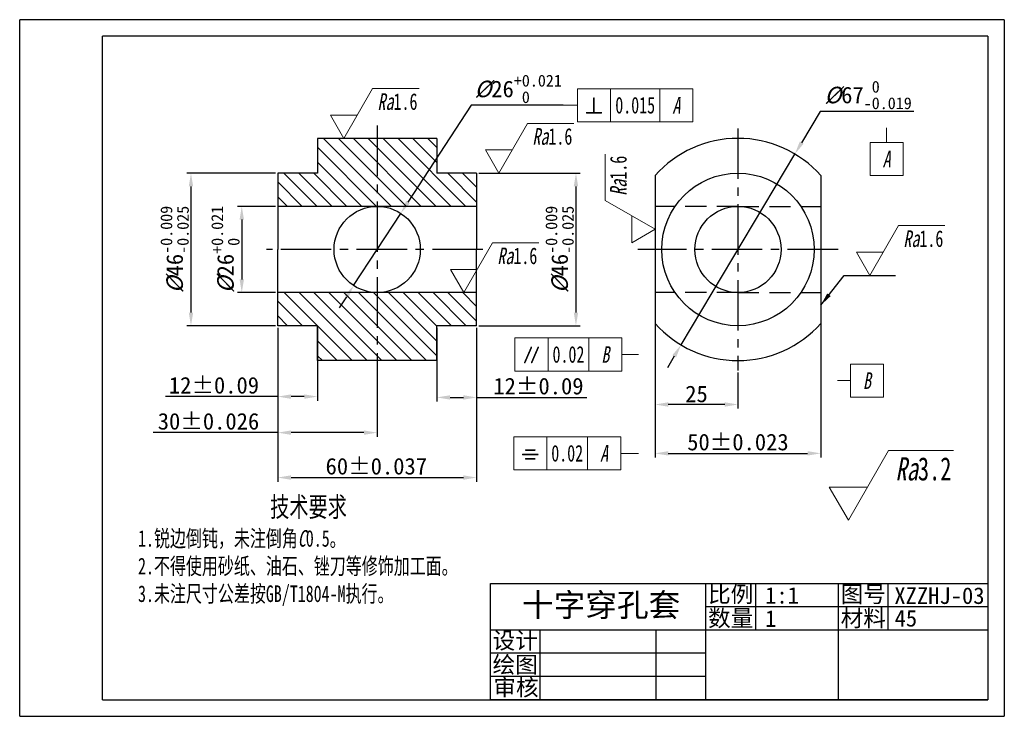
# Model space of a CAD drawing. Header units: millimetres. Extents: x -25 to 272, y -5 to 205.
import ezdxf

# ---------------------------------------------------------------- set-up
doc = ezdxf.new("R2010")
doc.units = ezdxf.units.MM
doc.linetypes.add('CENTER2', pattern=[28.575, 19.05, -3.175, 3.175, -3.175])
doc.linetypes.add('DASHED2', pattern=[9.525, 6.35, -3.175])
doc.layers.add('1轮廓实线层', color=7, linetype='Continuous', lineweight=30)
for name, color, linetype in [('2细线层', 7, 'Continuous'), ('3中心线层', 7, 'CENTER2'), ('4虚线层', 7, 'DASHED2'), ('5剖面线层', 7, 'Continuous'), ('6文字层', 7, 'Continuous'), ('7标注层', 7, 'Continuous'), ('8符号标注层', 7, 'Continuous'), ('ST尺寸', 7, 'Continuous')]:
    doc.layers.add(name, color=color, linetype=linetype)
doc.layers.add('图框', color=7, linetype='Continuous', lineweight=30, plot=False)
doc.layers.add('实体层', color=7, linetype='Continuous', lineweight=30, plot=False)
doc.layers.add('细实线层', color=7, linetype='Continuous', plot=False)
doc.styles.add('HZ', font='gbeitc.shx', dxfattribs={"height": 5})
doc.styles.add('PC_TEXTSTYLE', font='simfang.ttf', dxfattribs={"width": 0.707})
doc.styles.add('PC_TEXTSTYLE5', font='simfang.ttf', dxfattribs={"width": 0.707})
doc.styles.get("Standard").update_dxf_attribs({"font": 'simfang.ttf'})
doc.styles.add('ZWISOGDT', font='ISOCP.SHX', dxfattribs={"bigfont": 'GBCBIG.SHX'})
doc.styles.add('样式 1', font='仿宋_GB2312.ttf', dxfattribs={"height": 3.5})
doc.styles.add('样式 2', font='仿宋_GB2312.ttf', dxfattribs={"height": 7})
doc.dimstyles.new('ISO-25', dxfattribs={"dimtxt": 5, "dimasz": 4, "dimexe": 1.25, "dimexo": 0.625, "dimtad": 1, "dimtxsty": 'Standard', "dimcen": 2.5, "dimadec": 0, "dimazin": 0, "dimtfac": 1, "dimtmove": 0, "dimatfit": 3, "dimfxl": 1, "dimarcsym": 0})

# ---------------------------------------------------------------- blocks, each defined once
blk = doc.blocks.new('*D3')
at = {"layer": '7标注层', "color": 0, "lineweight": -2, "transparency": 16777216}
for p, q in [((52.21, 158.73), (25.41, 158.73)), ((26.66, 154.73), (26.66, 116.73)), ((52.21, 112.73), (25.41, 112.73))]:
    blk.add_line(p, q, dxfattribs=at)
at = {"layer": '7标注层', "color": 0, "transparency": 16777216}
for points in [[(27.33, 154.73), (26, 154.73), (26.66, 158.73)], [(26, 116.73), (27.33, 116.73), (26.66, 112.73)]]:
    blk.add_solid(points, dxfattribs=at)
at = {"layer": 'Defpoints', "color": 0, "transparency": 16777216}
for p in [(52.84, 158.73), (26.66, 112.73), (52.84, 112.73)]:
    blk.add_point(p, dxfattribs=at)
at = {"layer": '7标注层', "color": 0, "transparency": 16777216, "insert": (21.73, 135.73), "char_height": 5, "attachment_point": 5, "rotation": 90}
blk.add_mtext('{\\A1;{\\ffangsong|b0|i1|c134|p49;%%c}{46}{}{\\H0.71x;\\C7;\\S-0.009^ -0.025;}}', dxfattribs=at)
blk = doc.blocks.new('*D5')
at = {"layer": '7标注层', "color": 0, "lineweight": -2, "transparency": 16777216}
for p, q in [((113.46, 158.73), (144.04, 158.73)), ((142.79, 154.73), (142.79, 116.73)), ((113.46, 112.73), (144.04, 112.73))]:
    blk.add_line(p, q, dxfattribs=at)
at = {"layer": '7标注层', "color": 0, "transparency": 16777216}
for points in [[(143.46, 154.73), (142.12, 154.73), (142.79, 158.73)], [(142.12, 116.73), (143.46, 116.73), (142.79, 112.73)]]:
    blk.add_solid(points, dxfattribs=at)
at = {"layer": 'Defpoints', "color": 0, "transparency": 16777216}
for p in [(112.84, 158.73), (112.84, 112.73), (142.79, 112.73)]:
    blk.add_point(p, dxfattribs=at)
at = {"layer": '7标注层', "color": 0, "transparency": 16777216, "insert": (137.86, 135.73), "char_height": 5, "attachment_point": 5, "rotation": 90}
blk.add_mtext('{\\A1;{\\ffangsong|b0|i1|c134|p49;%%c}{46}{}{\\H0.71x;\\C7;\\S-0.009^ -0.025;}}', dxfattribs=at)
blk = doc.blocks.new('*D6')
at = {"layer": '7标注层', "color": 0, "lineweight": -2, "transparency": 16777216}
for p, q in [((52.84, 112.11), (52.84, 90.13)), ((64.84, 112.11), (64.84, 90.13)), ((52.84, 91.38), (18.96, 91.38)), ((60.84, 91.38), (56.84, 91.38))]:
    blk.add_line(p, q, dxfattribs=at)
at = {"layer": '7标注层', "color": 0, "transparency": 16777216}
for points in [[(56.84, 92.05), (56.84, 90.71), (52.84, 91.38)], [(60.84, 92.05), (60.84, 90.71), (64.84, 91.38)]]:
    blk.add_solid(points, dxfattribs=at)
at = {"layer": 'Defpoints', "color": 0, "transparency": 16777216}
for p in [(52.84, 112.73), (64.84, 112.73), (64.84, 91.38)]:
    blk.add_point(p, dxfattribs=at)
at = {"layer": '7标注层', "color": 0, "transparency": 16777216, "insert": (33.6, 94.76), "char_height": 5, "attachment_point": 5}
blk.add_mtext('{\\A1;12{}{\\C7;%%p0.09}}', dxfattribs=at)
blk = doc.blocks.new('*D7')
at = {"layer": '7标注层', "color": 0, "lineweight": -2, "transparency": 16777216}
for p, q in [((100.84, 112.11), (100.84, 89.88)), ((112.84, 112.11), (112.84, 89.88)), ((104.84, 91.13), (108.84, 91.13)), ((112.84, 91.13), (146.12, 91.13))]:
    blk.add_line(p, q, dxfattribs=at)
at = {"layer": '7标注层', "color": 0, "transparency": 16777216}
for points in [[(104.84, 91.79), (104.84, 90.46), (100.84, 91.13)], [(108.84, 90.46), (108.84, 91.79), (112.84, 91.13)]]:
    blk.add_solid(points, dxfattribs=at)
at = {"layer": 'Defpoints', "color": 0, "transparency": 16777216}
for p in [(100.84, 112.73), (112.84, 112.73), (112.84, 91.13)]:
    blk.add_point(p, dxfattribs=at)
at = {"layer": '7标注层', "color": 0, "transparency": 16777216, "insert": (131.48, 94.51), "char_height": 5, "attachment_point": 5}
blk.add_mtext('{\\A1;12{}{\\C7;%%p0.09}}', dxfattribs=at)
blk = doc.blocks.new('*D8')
at = {"layer": '7标注层', "color": 0, "lineweight": -2, "transparency": 16777216}
for p, q in [((52.21, 148.73), (40.74, 148.73)), ((41.99, 144.73), (41.99, 126.73)), ((52.21, 122.73), (40.74, 122.73))]:
    blk.add_line(p, q, dxfattribs=at)
at = {"layer": '7标注层', "color": 0, "transparency": 16777216}
for points in [[(41.33, 144.73), (42.66, 144.73), (41.99, 148.73)], [(41.33, 126.73), (42.66, 126.73), (41.99, 122.73)]]:
    blk.add_solid(points, dxfattribs=at)
at = {"layer": 'Defpoints', "color": 0, "transparency": 16777216}
for p in [(52.84, 148.73), (41.99, 122.73), (52.84, 122.73)]:
    blk.add_point(p, dxfattribs=at)
at = {"layer": '7标注层', "color": 0, "transparency": 16777216, "insert": (37.06, 135.73), "char_height": 5, "attachment_point": 5, "rotation": 90}
blk.add_mtext('{\\A1;{\\ffangsong|b0|i1|c134|p49;%%c}{26}{}{\\H0.71x;\\C7;\\S+0.021^  0;}}', dxfattribs=at)
blk = doc.blocks.new('*D9')
at = {"layer": '7标注层', "color": 0, "lineweight": -2, "transparency": 16777216}
for p, q in [((52.84, 112.11), (52.84, 65.72)), ((112.84, 112.11), (112.84, 65.72)), ((56.84, 66.97), (108.84, 66.97))]:
    blk.add_line(p, q, dxfattribs=at)
at = {"layer": '7标注层', "color": 0, "transparency": 16777216}
for points in [[(56.84, 67.64), (56.84, 66.31), (52.84, 66.97)], [(108.84, 67.64), (108.84, 66.31), (112.84, 66.97)]]:
    blk.add_solid(points, dxfattribs=at)
at = {"layer": 'Defpoints', "color": 0, "transparency": 16777216}
for p in [(52.84, 112.73), (112.84, 112.73), (112.84, 66.97)]:
    blk.add_point(p, dxfattribs=at)
at = {"layer": '7标注层', "color": 0, "transparency": 16777216, "insert": (82.57, 70.35), "char_height": 5, "attachment_point": 5}
blk.add_mtext('{\\A1;60{}{\\C7;%%p0.037}}', dxfattribs=at)
blk = doc.blocks.new('*D10')
at = {"layer": '7标注层', "color": 0, "lineweight": -2, "transparency": 16777216}
for p, q in [((166.65, 135.11), (166.65, 87.75)), ((191.65, 98.61), (191.65, 87.75)), ((187.65, 89), (170.65, 89))]:
    blk.add_line(p, q, dxfattribs=at)
at = {"layer": '7标注层', "color": 0, "transparency": 16777216}
for points in [[(170.65, 89.66), (170.65, 88.33), (166.65, 89)], [(187.65, 89.66), (187.65, 88.33), (191.65, 89)]]:
    blk.add_solid(points, dxfattribs=at)
at = {"layer": 'Defpoints', "color": 0, "transparency": 16777216}
for p in [(166.65, 135.73), (191.65, 99.23), (166.65, 89)]:
    blk.add_point(p, dxfattribs=at)
at = {"layer": '7标注层', "color": 0, "transparency": 16777216, "insert": (179.15, 92.15), "char_height": 5, "attachment_point": 5}
blk.add_mtext('25', dxfattribs=at)
blk = doc.blocks.new('*D11')
at = {"layer": '7标注层', "color": 0, "lineweight": -2, "transparency": 16777216}
for p, q in [((166.65, 135.11), (166.65, 73.01)), ((216.65, 135.11), (216.65, 73.01)), ((170.65, 74.26), (212.65, 74.26))]:
    blk.add_line(p, q, dxfattribs=at)
at = {"layer": '7标注层', "color": 0, "transparency": 16777216}
for points in [[(170.65, 74.93), (170.65, 73.6), (166.65, 74.26)], [(212.65, 73.6), (212.65, 74.93), (216.65, 74.26)]]:
    blk.add_solid(points, dxfattribs=at)
at = {"layer": 'Defpoints', "color": 0, "transparency": 16777216}
for p in [(166.65, 135.73), (216.65, 135.73), (216.65, 74.26)]:
    blk.add_point(p, dxfattribs=at)
at = {"layer": '7标注层', "color": 0, "transparency": 16777216, "insert": (191.65, 77.64), "char_height": 5, "attachment_point": 5}
blk.add_mtext('{\\A1;50{}{\\C7;%%p0.023}}', dxfattribs=at)
blk = doc.blocks.new('*D12')
at = {"layer": '7标注层', "color": 0, "lineweight": -2, "transparency": 16777216}
for p, q in [((52.84, 112.11), (52.84, 79.26)), ((82.84, 101.61), (82.84, 79.26)), ((52.84, 80.51), (15.27, 80.51)), ((78.84, 80.51), (56.84, 80.51))]:
    blk.add_line(p, q, dxfattribs=at)
at = {"layer": '7标注层', "color": 0, "transparency": 16777216}
for points in [[(56.84, 81.18), (56.84, 79.85), (52.84, 80.51)], [(78.84, 81.18), (78.84, 79.85), (82.84, 80.51)]]:
    blk.add_solid(points, dxfattribs=at)
at = {"layer": 'Defpoints', "color": 0, "transparency": 16777216}
for p in [(52.84, 112.73), (82.84, 102.23), (82.84, 80.51)]:
    blk.add_point(p, dxfattribs=at)
at = {"layer": '7标注层', "color": 0, "transparency": 16777216, "insert": (31.95, 83.9), "char_height": 5, "attachment_point": 5}
blk.add_mtext('{\\A1;30{}{\\C7;%%p0.026}}', dxfattribs=at)
blk = doc.blocks.new('*D13')
at = {"layer": '7标注层', "color": 0, "lineweight": -2, "transparency": 16777216}
for p, q in [((111.17, 179.2), (92.12, 149.97)), ((138.94, 179.2), (111.17, 179.2)), ((75.74, 124.84), (89.94, 146.62)), ((73.56, 121.49), (71.37, 118.14))]:
    blk.add_line(p, q, dxfattribs=at)
at = {"layer": '7标注层', "color": 0, "transparency": 16777216}
for points in [[(91.56, 150.34), (92.68, 149.61), (89.94, 146.62)], [(73, 121.86), (74.11, 121.13), (75.74, 124.84)]]:
    blk.add_solid(points, dxfattribs=at)
at = {"layer": 'Defpoints', "color": 0, "transparency": 16777216}
for p in [(89.94, 146.62), (75.74, 124.84)]:
    blk.add_point(p, dxfattribs=at)
at = {"layer": '7标注层', "color": 0, "transparency": 16777216, "insert": (125.37, 184.13), "char_height": 5, "attachment_point": 5}
blk.add_mtext('{\\A1;{\\ffangsong|b0|i1|c134|p49;%%c}{26}{}{\\H0.71x;\\C7;\\S+0.021^  0;}}', dxfattribs=at)
blk = doc.blocks.new('*D14')
at = {"layer": '7标注层', "color": 0, "lineweight": -2, "transparency": 16777216}
for p, q in [((216.5, 177.37), (210.87, 167.93)), ((244.72, 177.37), (216.5, 177.37)), ((174.48, 106.97), (208.82, 164.5)), ((172.43, 103.53), (170.38, 100.1))]:
    blk.add_line(p, q, dxfattribs=at)
at = {"layer": '7标注层', "color": 0, "transparency": 16777216}
for points in [[(210.3, 168.28), (211.44, 167.59), (208.82, 164.5)], [(173, 103.19), (171.86, 103.87), (174.48, 106.97)]]:
    blk.add_solid(points, dxfattribs=at)
at = {"layer": 'Defpoints', "color": 0, "transparency": 16777216}
for p in [(208.82, 164.5), (174.48, 106.97)]:
    blk.add_point(p, dxfattribs=at)
at = {"layer": '7标注层', "color": 0, "transparency": 16777216, "insert": (230.92, 182.3), "char_height": 5, "attachment_point": 5}
blk.add_mtext('{\\A1;{\\ffangsong|b0|i1|c134|p49;%%c}{67}{}{\\H0.71x;\\C7;\\S 0^ -0.019;}}', dxfattribs=at)

msp = doc.modelspace()

# ---------------------------------------------------------------- hatches: boundary and pattern name
at = {"layer": '5剖面线层'}
h = msp.add_hatch(dxfattribs=at)
h.set_pattern_fill('ANSI31', color=256, angle=90)
h.set_pattern_definition([(135, (52.84, 102.233), (-2.24506, -2.24506), [])])
h.paths.add_polyline_path([(82.84, 122.733), (82.84, 102.233), (100.84, 102.233), (100.84, 112.733), (112.84, 112.733), (112.84, 122.733)])
h.paths.add_polyline_path([(52.84, 122.733), (52.84, 112.733), (64.84, 112.733), (64.84, 102.233), (82.84, 102.233), (82.84, 122.733)])
h.paths.add_polyline_path([(82.84, 169.233), (82.84, 148.733), (112.84, 148.733), (112.84, 158.733), (100.84, 158.733), (100.84, 169.233)])
h.paths.add_polyline_path([(64.84, 169.233), (64.84, 158.733), (52.84, 158.733), (52.84, 148.733), (82.84, 148.733), (82.84, 169.233)])

# ---------------------------------------------------------------- linework, layer by layer
at = {"layer": '1轮廓实线层'}
for p, q in [((0, 0), (0, 200)), ((267, 200), (0, 200)), ((267, 200), (267, 0)), ((100.84, 169.233), (64.84, 169.233)), ((64.84, 169.233), (64.84, 158.733)), ((100.84, 169.233), (100.84, 158.733)), ((52.84, 158.733), (52.84, 135.733)), ((64.84, 158.733), (52.84, 158.733)), ((112.84, 158.733), (100.84, 158.733)), ((112.84, 158.733), (112.84, 135.733)), ((166.65, 158.032), (166.65, 113.434)), ((216.65, 158.032), (216.65, 113.434)), ((112.84, 148.733), (52.84, 148.733)), ((52.84, 112.733), (52.84, 135.733)), ((112.84, 112.733), (112.84, 135.733)), ((112.84, 122.733), (52.84, 122.733)), ((64.84, 112.733), (52.84, 112.733)), ((64.84, 102.233), (64.84, 112.733)), ((112.84, 112.733), (100.84, 112.733)), ((100.84, 102.233), (100.84, 112.733)), ((100.84, 102.233), (64.84, 102.233)), ((0, 0), (267, 0))]:
    msp.add_line(p, q, dxfattribs=at)
for centre, radius in [((191.65, 135.733), 23), ((82.84, 135.733), 13), ((191.65, 135.733), 13)]:
    msp.add_circle(centre, radius, dxfattribs=at)
for start, end in [(41.73182, 138.26818), (221.73182, 318.26818)]:
    msp.add_arc((191.65, 135.733), 33.5, start, end, dxfattribs=at)
at = {"layer": '2细线层'}
for p, q in [((-25, -5), (-25, 205)), ((272, 205), (-25, 205)), ((272, 205), (272, -5)), ((-25, -5), (272, -5))]:
    msp.add_line(p, q, dxfattribs=at)
at = {"layer": '3中心线层', "ltscale": 0.8}
for p, q in [((82.84, 173.075), (82.84, 98.39)), ((191.65, 172.233), (191.65, 99.233)), ((114.71, 135.733), (49.49, 135.733)), ((221.859, 135.733), (161.442, 135.733))]:
    msp.add_line(p, q, dxfattribs=at)
at = {"layer": '4虚线层'}
for p, q in [((191.65, 148.733), (166.65, 148.733)), ((191.65, 148.733), (216.65, 148.733)), ((191.65, 122.733), (166.65, 122.733)), ((191.65, 122.733), (216.65, 122.733))]:
    msp.add_line(p, q, dxfattribs=at)
at = {"layer": '8符号标注层', "color": 7, "lineweight": 0}
for p, q in [((72.798, 169.233), (81.458, 184.233)), ((81.458, 184.233), (95.462, 184.233)), ((143.228, 184.2), (143.228, 174.2)), ((143.228, 184.2), (153.228, 184.2)), ((153.228, 184.2), (153.228, 174.2)), ((153.228, 184.2), (168.09, 184.2)), ((168.09, 184.2), (168.09, 174.2)), ((168.09, 184.2), (178.09, 184.2)), ((178.09, 184.2), (178.09, 174.2)), ((138.943, 179.2), (143.228, 179.2)), ((139.728, 179.2), (143.228, 179.2)), ((68.757, 176.233), (72.798, 169.233)), ((68.757, 176.233), (76.84, 176.233)), ((119.522, 158.733), (128.182, 173.733)), ((128.182, 173.733), (142.186, 173.733)), ((143.228, 174.2), (153.228, 174.2)), ((153.228, 174.2), (168.09, 174.2)), ((168.09, 174.2), (178.09, 174.2)), ((236.509, 172.372), (236.509, 168.019)), ((231.509, 168.019), (231.509, 158.019)), ((241.509, 168.019), (231.509, 168.019)), ((241.509, 158.019), (241.509, 168.019)), ((115.481, 165.733), (119.522, 158.733)), ((115.481, 165.733), (123.564, 165.733)), ((151.65, 150.467), (151.65, 164.47)), ((231.509, 158.019), (241.509, 158.019)), ((166.65, 141.806), (151.65, 150.467)), ((159.65, 137.765), (159.65, 145.848)), ((231.425, 127.91), (240.085, 142.91)), ((240.085, 142.91), (254.089, 142.91)), ((159.65, 137.765), (166.65, 141.806)), ((108.946, 122.733), (117.606, 137.733)), ((117.606, 137.733), (131.61, 137.733)), ((227.383, 134.91), (231.425, 127.91)), ((227.383, 134.91), (235.466, 134.91)), ((104.904, 129.733), (108.946, 122.733)), ((104.904, 129.733), (112.987, 129.733)), ((124.39, 109.06), (124.39, 99.06)), ((124.39, 109.06), (134.39, 109.06)), ((134.39, 109.06), (134.39, 99.06)), ((134.39, 109.06), (146.667, 109.06)), ((146.667, 109.06), (146.667, 99.06)), ((146.667, 109.06), (156.667, 109.06)), ((156.667, 109.06), (156.667, 99.06)), ((160.167, 104.06), (156.667, 104.06)), ((161.65, 104.06), (160.167, 104.06)), ((235.596, 101.185), (225.596, 101.185)), ((225.596, 101.185), (225.596, 91.185)), ((235.596, 91.185), (235.596, 101.185)), ((124.39, 99.06), (134.39, 99.06)), ((134.39, 99.06), (146.667, 99.06)), ((146.667, 99.06), (156.667, 99.06)), ((221.65, 96.185), (225.596, 96.185)), ((225.596, 91.185), (235.596, 91.185)), ((124.01, 79.263), (124.01, 69.263)), ((124.01, 79.263), (134.01, 79.263)), ((134.01, 79.263), (134.01, 69.263)), ((134.01, 79.263), (146.287, 79.263)), ((146.287, 79.263), (146.287, 69.263)), ((146.287, 79.263), (156.287, 79.263)), ((156.287, 79.263), (156.287, 69.263)), ((159.787, 74.263), (156.287, 74.263)), ((161.65, 74.263), (159.787, 74.263)), ((224.986, 54.086), (237.11, 75.086)), ((237.11, 75.086), (256.715, 75.086)), ((124.01, 69.263), (134.01, 69.263)), ((134.01, 69.263), (146.287, 69.263)), ((146.287, 69.263), (156.287, 69.263)), ((219.212, 64.086), (224.986, 54.086)), ((219.212, 64.086), (230.759, 64.086))]:
    msp.add_line(p, q, dxfattribs=at)
at = {"layer": '8符号标注层', "color": 7}
for points in [[(233.623, 177.372), (236.509, 172.372), (239.396, 177.372), (233.623, 177.372)], [(166.65, 104.06), (161.65, 104.897), (161.65, 103.224), (166.65, 104.06)], [(216.65, 93.298), (221.65, 96.185), (216.65, 99.072), (216.65, 93.298)], [(166.65, 74.263), (161.65, 75.1), (161.65, 73.426), (166.65, 74.263)]]:
    msp.add_solid(points, dxfattribs=at)
at = {"layer": '实体层'}
for p, q in [((117, 0), (117, 35)), ((117, 35), (267, 35)), ((267, 35), (267, 0)), ((267, 0), (117, 0))]:
    msp.add_line(p, q, dxfattribs=at)
at = {"layer": '细实线层'}
for p, q in [((182, 0), (182, 35)), ((197, 21), (197, 35)), ((222, 0), (222, 35)), ((237, 21), (237, 35)), ((267, 28), (182, 28)), ((267, 21), (117, 21)), ((132, 0), (132, 21)), ((167, 0), (167, 21)), ((182, 14), (117, 14)), ((182, 7), (117, 7))]:
    msp.add_line(p, q, dxfattribs=at)

# ---------------------------------------------------------------- texts
at = {"layer": '6文字层', "insert": (10.69, 61.132), "char_height": 6, "attachment_point": 1, "style": 'PC_TEXTSTYLE5'}
msp.add_mtext_dynamic_manual_height_columns('\\pxqc;技术要求\\P\\pq*;{\\H0.83333x;1.锐边倒钝，未注倒角\\fFangSong|b0|i1|c134|p49;C\\fFangSong|b0|i0|c134|p49;0.5。\\P2.不得使用砂纸、油石、锉刀等修饰加工面。\\P3.未注尺寸公差按GB/T1804-M执行。}', width=102.86843, gutter_width=12.5, heights=[0], dxfattribs=at)
at = {"layer": '8符号标注层', "color": 7}
for s, insert, char_height, attachment_point, style in [('{\\fFangSong|b0|i1|c134|p49;Ra}1.6', (82.958, 177.733), 5, 7, 'PC_TEXTSTYLE'), ('{\\W1.0\\Famgdt;b}', (148.228, 179.2), 5, 5, 'ZWISOGDT'), ('0.015', (160.659, 179.2), 5, 5, 'PC_TEXTSTYLE'), ('{\\fFangSong|b0|i1|c134|p49;A}', (173.09, 179.2), 5, 5, 'PC_TEXTSTYLE'), ('{\\fFangSong|b0|i1|c134|p49;Ra}1.6', (129.682, 167.233), 5, 7, 'PC_TEXTSTYLE'), ('{\\fFangSong|b0|i1|c134|p49;A}', (236.509, 163.019), 5, 5, 'PC_TEXTSTYLE'), ('{\\fFangSong|b0|i1|c134|p49;Ra}1.6', (241.585, 136.41), 5, 7, 'PC_TEXTSTYLE'), ('{\\fFangSong|b0|i1|c134|p49;Ra}1.6', (119.106, 131.233), 5, 7, 'PC_TEXTSTYLE'), ('{\\W1.0\\Famgdt;f}', (129.39, 104.06), 5, 5, 'ZWISOGDT'), ('0.02', (140.529, 104.06), 5, 5, 'PC_TEXTSTYLE'), ('{\\fFangSong|b0|i1|c134|p49;B}', (151.667, 104.06), 5, 5, 'PC_TEXTSTYLE'), ('{\\fFangSong|b0|i1|c134|p49;B}', (230.596, 96.185), 5, 5, 'PC_TEXTSTYLE'), ('0.02', (140.149, 74.263), 5, 5, 'PC_TEXTSTYLE'), ('{\\W1.0\\Famgdt;i}', (129.01, 74.263), 5, 5, 'ZWISOGDT'), ('{\\fFangSong|b0|i1|c134|p49;A}', (151.287, 74.263), 5, 5, 'PC_TEXTSTYLE'), ('{\\fFangSong|b0|i1|c134|p49;Ra}3.2', (239.21, 65.986), 7, 7, 'PC_TEXTSTYLE')]:
    msp.add_mtext(s, dxfattribs=dict(at, insert=insert, char_height=char_height, attachment_point=attachment_point, style=style))
at = {"layer": '8符号标注层', "color": 7, "insert": (158.15, 151.967), "char_height": 5, "attachment_point": 7, "rotation": 90, "style": 'PC_TEXTSTYLE'}
msp.add_mtext('{\\fFangSong|b0|i1|c134|p49;Ra}1.6', dxfattribs=at)
at = {"layer": 'ST尺寸', "char_height": 5, "attachment_point": 1, "style": 'HZ'}
for s, insert in [('{\\fFangSong_GB2312|b0|i0|c134|p49;1:1}', (199.847, 33.97)), ('{\\fFangSong_GB2312|b0|i0|c134|p49;XZZHJ-03}', (238.828, 33.871)), ('{\\fFangSong_GB2312|b0|i0|c134|p49;1}', (199.847, 26.97)), ('{\\fFangSong_GB2312|b0|i0|c134|p49;45}', (238.906, 27.063))]:
    msp.add_mtext_dynamic_manual_height_columns(s, width=25, gutter_width=25, heights=[0], dxfattribs=dict(at, insert=insert))
at = {"layer": '图框', "attachment_point": 5}
for s, insert, char_height, width, style in [('{\\fChangFangSong|b0|i0|c134|p49;十字穿孔套}', (150.393, 28.173), 7, 90, '样式 2'), ('比例', (189.468, 31.565), 5, 22.67104, '样式 1'), ('图号', (229.468, 31.565), 5, 22.67104, '样式 1'), ('数量', (189.46, 24.305), 5, 22.67104, '样式 1'), ('材料', (229.46, 24.305), 5, 22.67104, '样式 1'), ('设计', (124.468, 17.565), 5, 22.67104, '样式 1'), ('绘图', (124.46, 10.305), 5, 22.67104, '样式 1'), ('审核', (124.71, 3.438), 5, 22.67104, '样式 1')]:
    msp.add_mtext(s, dxfattribs=dict(at, insert=insert, char_height=char_height, width=width, style=style))

# ---------------------------------------------------------------- dimensions: what is measured, and where the dimension line sits
at = {"layer": '7标注层'}
for p1, p2, text, override, picture, middle in [((75.741, 124.842), (89.939, 146.623), '{\\A1;{\\ffangsong|b0|i1|c134|p49;%%c}{26}{}{\\H0.71x;\\C7;\\S+0.021^  0;}}', {"dimtoh": 1, "dimpost": '<>', "dimcen": 0, "dimtp": 0.021, "dimtdec": 3, "dimtvp": 0.1}, '*D13', (125.371, 179.2)), ((174.482, 106.967), (208.819, 164.499), '{\\A1;{\\ffangsong|b0|i1|c134|p49;%%c}{67}{}{\\H0.71x;\\C7;\\S 0^ -0.019;}}', {"dimgap": 0.625, "dimtad": 1, "dimtih": 0, "dimtoh": 1, "dimdec": 2, "dimlfac": 1, "dimpost": '<>', "dimtxsty": 'Standard', "dimcen": 0, "dimse1": 0, "dimse2": 0, "dimsd1": 0, "dimsd2": 0, "dimtol": 0, "dimlim": 0, "dimtp": 0, "dimtm": 0.019, "dimtdec": 3, "dimtix": 0, "dimtofl": 1, "dimatfit": 3, "dimtvp": 0.1}, '*D14', (230.922, 177.372))]:
    dim = msp.add_diameter_dim_2p(p1=p1, p2=p2, text=text, dimstyle='ISO-25', override=override, dxfattribs=at)
    dim.commit()
    dim.dimension.update_dxf_attribs({"geometry": picture, "text_midpoint": middle, "dimtype": 163})
dim = msp.add_linear_dim(base=(26.663, 112.733), p1=(52.84, 158.733), p2=(52.84, 112.733), angle=90, text='{\\A1;{\\ffangsong|b0|i1|c134|p49;%%c}{<>}{}{\\H0.71x;\\C7;\\S-0.009^ -0.025;}}', dimstyle='ISO-25', override={"dimgap": 0.625, "dimtad": 1, "dimjust": 0, "dimdec": 2, "dimlfac": 1, "dimpost": '<>', "dimtxsty": 'Standard', "dimse1": 0, "dimse2": 0, "dimsd1": 0, "dimsd2": 0, "dimtol": 0, "dimlim": 0, "dimtp": -0.009, "dimtm": 0.025, "dimtdec": 3, "dimtofl": 1, "dimtvp": 0.1}, dxfattribs=at)
dim.commit()
dim.dimension.update_dxf_attribs({"geometry": '*D3', "text_midpoint": (21.733, 135.733)})
for base, p1, p2, text, override, picture, middle in [((142.791, 112.733), (112.84, 158.733), (112.84, 112.733), '{\\A1;{\\ffangsong|b0|i1|c134|p49;%%c}{<>}{}{\\H0.71x;\\C7;\\S-0.009^ -0.025;}}', {"dimgap": 0.625, "dimtad": 1, "dimjust": 0, "dimdec": 2, "dimlfac": 1, "dimpost": '<>', "dimtxsty": 'Standard', "dimse1": 0, "dimse2": 0, "dimsd1": 0, "dimsd2": 0, "dimtol": 0, "dimlim": 0, "dimtp": -0.009, "dimtm": 0.025, "dimtdec": 3, "dimtofl": 1, "dimtvp": 0.1}, '*D5', (142.791, 135.733)), ((41.992, 122.733), (52.84, 148.733), (52.84, 122.733), '{\\A1;{\\ffangsong|b0|i1|c134|p49;%%c}{<>}{}{\\H0.71x;\\C7;\\S+0.021^  0;}}', {"dimpost": '<>', "dimtp": 0.021, "dimtdec": 3, "dimtvp": 0.1}, '*D8', (41.992, 135.733))]:
    dim = msp.add_linear_dim(base=base, p1=p1, p2=p2, angle=90, text=text, dimstyle='ISO-25', override=override, dxfattribs=at)
    dim.commit()
    dim.dimension.update_dxf_attribs({"geometry": picture, "text_midpoint": middle, "dimtype": 160})
dim = msp.add_linear_dim(base=(166.65, 88.998), p1=(191.65, 99.233), p2=(166.65, 135.733), dimstyle='ISO-25', dxfattribs=at)
dim.commit()
dim.dimension.update_dxf_attribs({"geometry": '*D10', "text_midpoint": (179.15, 92.152)})
for base, p1, p2, text, override, picture, middle in [((216.65, 74.263), (166.65, 135.733), (216.65, 135.733), '{\\A1;<>{}{\\C7;%%p0.023}}', {"dimgap": 0.625, "dimtad": 1, "dimjust": 0, "dimdec": 2, "dimlfac": 1, "dimpost": '<>', "dimse1": 0, "dimse2": 0, "dimsd1": 0, "dimsd2": 0, "dimtol": 0, "dimlim": 0, "dimtp": 0.023, "dimtm": 0.023, "dimtdec": 3, "dimtofl": 1, "dimtvp": 0.1}, '*D11', (191.65, 77.645)), ((112.84, 91.128), (100.84, 112.733), (112.84, 112.733), '{\\A1;<>{}{\\C7;%%p0.09}}', {"dimgap": 0.625, "dimtad": 1, "dimjust": 0, "dimdec": 2, "dimlfac": 1, "dimpost": '<>', "dimse1": 0, "dimse2": 0, "dimsd1": 0, "dimsd2": 0, "dimtol": 0, "dimlim": 0, "dimtp": 0.09, "dimtm": 0.09, "dimtdec": 2, "dimtofl": 1, "dimtvp": 0.1}, '*D7', (131.479, 94.51))]:
    dim = msp.add_linear_dim(base=base, p1=p1, p2=p2, text=text, dimstyle='ISO-25', override=override, dxfattribs=at)
    dim.commit()
    dim.dimension.update_dxf_attribs({"geometry": picture, "text_midpoint": middle})
for base, p2, text, override, picture, middle in [((82.84, 80.514), (82.84, 102.233), '{\\A1;<>{}{\\C7;%%p0.026}}', {"dimpost": '<>', "dimtp": 0.026, "dimtm": 0.026, "dimtdec": 3, "dimtvp": 0.1}, '*D12', (31.952, 80.514)), ((64.84, 91.381), (64.84, 112.733), '{\\A1;<>{}{\\C7;%%p0.09}}', {"dimpost": '<>', "dimtp": 0.09, "dimtm": 0.09, "dimtvp": 0.1}, '*D6', (33.597, 91.381)), ((112.84, 66.972), (112.84, 112.733), '{\\A1;<>{}{\\C7;%%p0.037}}', {"dimpost": '<>', "dimtp": 0.037, "dimtm": 0.037, "dimtdec": 3, "dimtvp": 0.1}, '*D9', (82.572, 66.972))]:
    dim = msp.add_linear_dim(base=base, p1=(52.84, 112.733), p2=p2, text=text, dimstyle='ISO-25', override=override, dxfattribs=at)
    dim.commit()
    dim.dimension.update_dxf_attribs({"geometry": picture, "text_midpoint": middle, "dimtype": 160})

# ---------------------------------------------------------------- leaders
msp.add_leader([(216.65, 118.937), (223.673, 127.91), (239.177, 127.91)], dimstyle='ISO-25', override={"dimgap": 0.625, "dimtad": 0, "dimtoh": 1}, dxfattribs=at)

doc.saveas('drawing.dxf')
